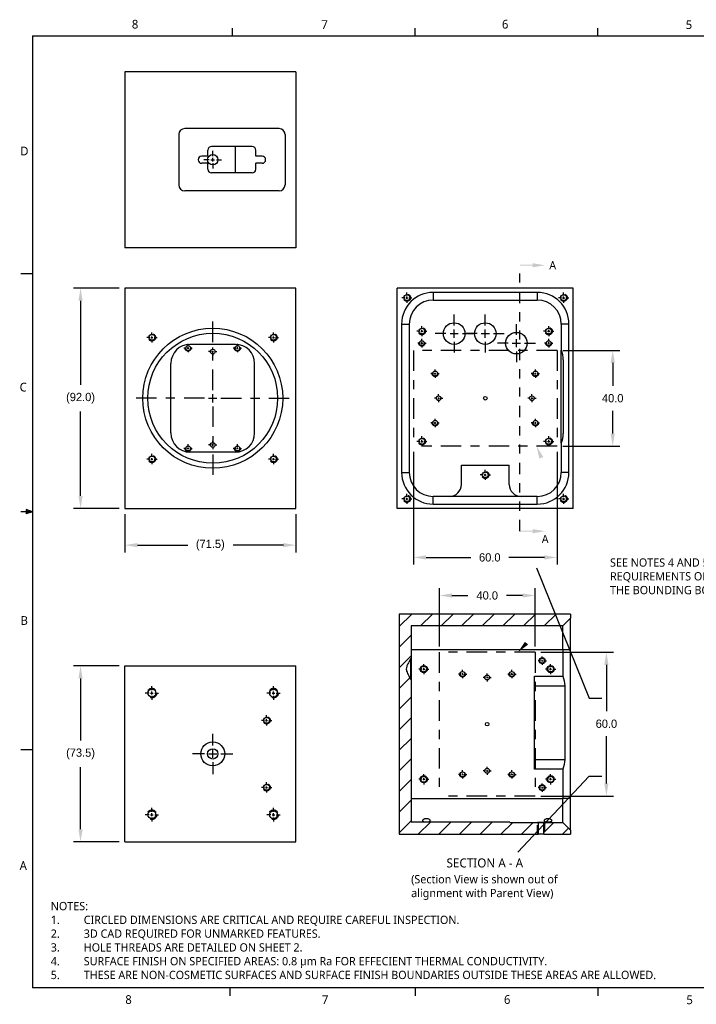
# Model space of a CAD drawing. Extents: x 0.3 to 39, y 0.1 to 10.9.
# Tile 1 of 4: x 0.3 to 7.7, y 0.1 to 10.9. Entities that reach past the tile are written whole.
import ezdxf

# ---------------------------------------------------------------- set-up
doc = ezdxf.new("R2010")
doc.units = 0
doc.header["$LTSCALE"] = 0.5
doc.header["$MEASUREMENT"] = 0
doc.header["$PDMODE"] = 33
doc.header["$PDSIZE"] = 0.03937
for name, pattern in [('CENTER', [0.72, 0.45, -0.09, 0.09, -0.09]), ('HIDDEN', [0.15, 0.1, -0.05]), ('ONS_PHANTOM', [0.5, 0.25, -0.05, 0.05, -0.05, 0.05, -0.05])]:
    doc.linetypes.add(name, pattern=pattern)
doc.layers.get('DEFPOINTS').update_dxf_attribs({"linetype": 'CONTINUOUS'})
for name, color, linetype in [('ANNOTATION_TEXT', 7, 'CONTINUOUS'), ('BLIND_THREAD_SYMBOLS', 7, 'CONTINUOUS'), ('BORDER_FRAME', 7, 'CONTINUOUS'), ('CENTERMARKS', 7, 'CONTINUOUS'), ('MODELSKETCH_CONSTRUCTION', 7, 'CENTER'), ('MODELSKETCH_POINT', 7, 'CONTINUOUS'), ('SECTION_CUTTING_LINE', 7, 'ONS_PHANTOM'), ('SIDE_THREAD_SYMBOLS', 7, 'HIDDEN'), ('SKETCHED_GEOMETRY', 7, 'CONTINUOUS'), ('SURFACE_THREAD_SYMBOLS_ON_', 7, 'HIDDEN'), ('TANGENT_LINES', 7, 'CONTINUOUS'), ('VIEW_HATCHES', 7, 'CONTINUOUS'), ('VISIBLE', 7, 'CONTINUOUS')]:
    doc.layers.add(name, color=color, linetype=linetype)
doc.styles.add('ONSHAPE-STANDARD', font='NotoSans-Regular.ttf')
doc.styles.add('ONSHAPE-STANDARD-DIMENSION', font='txt')
doc.styles.add('ONSHAPE-STANDARD-NOTESTYLE', font='Noto Sans', dxfattribs={"height": 0.090551})
doc.styles.add('ONSHAPE-STANDARD-VIEW-LABE', font='Noto Sans', dxfattribs={"height": 0.098425})
doc.dimstyles.new('ONSHAPE-STANDARD$0', dxfattribs={"dimtxt": 0.090551, "dimasz": 0.137795, "dimexe": 0.07874, "dimexo": 0.062992, "dimgap": 0.090551, "dimtad": 0, "dimtih": 1, "dimtoh": 1, "dimdec": 1, "dimlfac": 25.4, "dimzin": 7, "dimtxsty": 'ONSHAPE-STANDARD-DIMENSION', "dimcen": 0.09, "dimclrd": 7, "dimclre": 7, "dimclrt": 7, "dimadec": 1, "dimazin": 3, "dimtfac": 1, "dimtdec": 1, "dimtofl": 0, "dimtmove": 0, "dimatfit": 3, "dimtolj": 1, "dimtzin": 7})
pattern_1 = [(45, (5.37956, 3.1726), (-0.113003, 0.113003), [])]

# ---------------------------------------------------------------- blocks, each defined once
blk = doc.blocks.new('*D2')
at = {"layer": 'ANNOTATION_TEXT', "color": 7}
for p, q in [((1.405, 5.475), (1.405, 5.056)), ((3.282, 5.475), (3.282, 5.056)), ((1.543, 5.135), (2.095, 5.135)), ((3.144, 5.135), (2.592, 5.135))]:
    blk.add_line(p, q, dxfattribs=at)
for points in [[(1.543, 5.158), (1.543, 5.112), (1.405, 5.135)], [(3.144, 5.112), (3.144, 5.158), (3.282, 5.135)]]:
    blk.add_solid(points, dxfattribs=at)
at = {"layer": 'DEFPOINTS', "color": 0}
for p in [(1.405, 5.538), (3.282, 5.538), (3.282, 5.135)]:
    blk.add_point(p, dxfattribs=at)
at = {"layer": 'ANNOTATION_TEXT', "color": 7, "insert": (2.343, 5.135), "char_height": 0.0906, "attachment_point": 5, "style": 'ONSHAPE-STANDARD-DIMENSION'}
blk.add_mtext('\\A1;(71.5)', dxfattribs=at)
blk = doc.blocks.new('*D3')
at = {"layer": 'ANNOTATION_TEXT', "color": 7}
for p, q in [((1.342, 7.952), (0.841, 7.952)), ((0.92, 7.814), (0.92, 6.891)), ((0.92, 5.675), (0.92, 6.599)), ((1.342, 5.538), (0.841, 5.538))]:
    blk.add_line(p, q, dxfattribs=at)
for points in [[(0.943, 7.814), (0.897, 7.814), (0.92, 7.952)], [(0.897, 5.675), (0.943, 5.675), (0.92, 5.538)]]:
    blk.add_solid(points, dxfattribs=at)
at = {"layer": 'DEFPOINTS', "color": 0}
for p in [(1.405, 7.952), (0.92, 5.538), (1.405, 5.538)]:
    blk.add_point(p, dxfattribs=at)
at = {"layer": 'ANNOTATION_TEXT', "color": 7, "insert": (0.92, 6.745), "char_height": 0.0906, "attachment_point": 5, "style": 'ONSHAPE-STANDARD-DIMENSION'}
blk.add_mtext('\\A1;(92.0)', dxfattribs=at)
blk = doc.blocks.new('*D4')
at = {"layer": 'ANNOTATION_TEXT', "color": 7}
for p, q in [((1.342, 3.812), (0.841, 3.812)), ((0.92, 3.674), (0.92, 2.993)), ((0.92, 2.02), (0.92, 2.701)), ((1.342, 1.883), (0.841, 1.883))]:
    blk.add_line(p, q, dxfattribs=at)
for points in [[(0.943, 3.674), (0.897, 3.674), (0.92, 3.812)], [(0.897, 2.02), (0.943, 2.02), (0.92, 1.883)]]:
    blk.add_solid(points, dxfattribs=at)
at = {"layer": 'DEFPOINTS', "color": 0}
for p in [(0.92, 3.812), (1.405, 3.812), (1.405, 1.883)]:
    blk.add_point(p, dxfattribs=at)
at = {"layer": 'ANNOTATION_TEXT', "color": 7, "insert": (0.92, 2.847), "char_height": 0.0906, "attachment_point": 5, "style": 'ONSHAPE-STANDARD-DIMENSION'}
blk.add_mtext('\\A1;(73.5)', dxfattribs=at)
blk = doc.blocks.new('*D5')
at = {"layer": 'ANNOTATION_TEXT', "color": 7}
for p, q in [((6.209, 7.27), (6.835, 7.27)), ((6.756, 7.132), (6.756, 6.882)), ((6.756, 6.358), (6.756, 6.608)), ((6.209, 6.22), (6.835, 6.22))]:
    blk.add_line(p, q, dxfattribs=at)
for points in [[(6.779, 7.132), (6.733, 7.132), (6.756, 7.27)], [(6.733, 6.358), (6.779, 6.358), (6.756, 6.22)]]:
    blk.add_solid(points, dxfattribs=at)
at = {"layer": 'DEFPOINTS', "color": 0}
for p in [(6.146, 7.27), (6.146, 6.22), (6.756, 6.22)]:
    blk.add_point(p, dxfattribs=at)
at = {"layer": 'ANNOTATION_TEXT', "color": 7, "insert": (6.756, 6.745), "char_height": 0.0906, "attachment_point": 5, "style": 'ONSHAPE-STANDARD-DIMENSION'}
blk.add_mtext('\\A1;40.0', dxfattribs=at)
blk = doc.blocks.new('*D6')
at = {"layer": 'ANNOTATION_TEXT', "color": 7}
for p, q in [((4.571, 6.157), (4.571, 4.921)), ((6.146, 6.157), (6.146, 4.921)), ((4.709, 5), (5.199, 5)), ((6.008, 5), (5.617, 5))]:
    blk.add_line(p, q, dxfattribs=at)
for points in [[(4.709, 5.023), (4.709, 4.977), (4.571, 5)], [(6.008, 4.977), (6.008, 5.023), (6.146, 5)]]:
    blk.add_solid(points, dxfattribs=at)
at = {"layer": 'DEFPOINTS', "color": 0}
for p in [(4.571, 6.22), (6.146, 6.22), (4.571, 5)]:
    blk.add_point(p, dxfattribs=at)
at = {"layer": 'ANNOTATION_TEXT', "color": 7, "insert": (5.408, 5), "char_height": 0.0906, "attachment_point": 5, "style": 'ONSHAPE-STANDARD-DIMENSION'}
blk.add_mtext('\\A1;60.0', dxfattribs=at)
blk = doc.blocks.new('*D7')
at = {"layer": 'ANNOTATION_TEXT', "color": 7}
for p, q in [((5.967, 3.96), (6.766, 3.96)), ((6.687, 3.822), (6.687, 3.315)), ((6.687, 2.523), (6.687, 3.04)), ((5.967, 2.385), (6.766, 2.385))]:
    blk.add_line(p, q, dxfattribs=at)
for points in [[(6.71, 3.822), (6.664, 3.822), (6.687, 3.96)], [(6.664, 2.523), (6.71, 2.523), (6.687, 2.385)]]:
    blk.add_solid(points, dxfattribs=at)
at = {"layer": 'DEFPOINTS', "color": 0}
for p in [(5.904, 3.96), (5.904, 2.385), (6.687, 2.385)]:
    blk.add_point(p, dxfattribs=at)
at = {"layer": 'ANNOTATION_TEXT', "color": 7, "insert": (6.687, 3.177), "char_height": 0.0906, "attachment_point": 5, "style": 'ONSHAPE-STANDARD-DIMENSION'}
blk.add_mtext('\\A1;60.0', dxfattribs=at)
blk = doc.blocks.new('*D8')
at = {"layer": 'ANNOTATION_TEXT', "color": 7}
for p, q in [((4.855, 4.023), (4.855, 4.662)), ((5.904, 4.023), (5.904, 4.662)), ((4.992, 4.583), (5.168, 4.583)), ((5.767, 4.583), (5.591, 4.583))]:
    blk.add_line(p, q, dxfattribs=at)
for points in [[(4.992, 4.606), (4.992, 4.56), (4.855, 4.583)], [(5.767, 4.56), (5.767, 4.606), (5.904, 4.583)]]:
    blk.add_solid(points, dxfattribs=at)
at = {"layer": 'DEFPOINTS', "color": 0}
for p in [(4.855, 4.583), (4.855, 3.96), (5.904, 3.96)]:
    blk.add_point(p, dxfattribs=at)
at = {"layer": 'ANNOTATION_TEXT', "color": 7, "insert": (5.38, 4.583), "char_height": 0.0906, "attachment_point": 5, "style": 'ONSHAPE-STANDARD-DIMENSION'}
blk.add_mtext('\\A1;40.0', dxfattribs=at)

msp = doc.modelspace()

# ---------------------------------------------------------------- hatches: boundary and pattern name
at = {"layer": 'VIEW_HATCHES'}
h = msp.add_hatch(dxfattribs=at)
h.set_pattern_fill('ANSI31', color=256, scale=1.278481, style=0, pattern_type=2)
h.set_pattern_definition(pattern_1)
edge = h.paths.add_edge_path(flags=0)
edge.add_line((4.5462, 3.8876), (4.5397, 3.8876))
edge.add_line((4.5462, 4.2487), (4.5462, 3.8876))
edge.add_line((6.2076, 4.2487), (4.5462, 4.2487))
edge.add_line((6.2076, 4.2487), (6.2916, 4.3327))
edge.add_line((6.2916, 4.38), (6.2916, 4.3327))
edge.add_line((6.2916, 4.38), (4.415, 4.38))
edge.add_line((4.415, 4.38), (4.415, 1.9653))
edge.add_line((4.415, 1.9653), (5.94, 1.9653))
edge.add_line((5.94, 2.0965), (5.94, 1.9653))
edge.add_line((5.6289, 2.0965), (5.94, 2.0965))
edge.add_line((5.6289, 2.0971), (5.6289, 2.0965))
edge.add_line((5.6289, 2.0971), (4.5462, 2.0971))
edge.add_line((4.5462, 3.6649), (4.5462, 2.0971))
edge.add_line((4.5397, 3.6649), (4.5462, 3.6649))
edge.add_spline(control_points=[(4.5397, 3.8876), (4.5369, 3.8827), (4.5294, 3.8696), (4.5023, 3.8194), (4.4925, 3.7894), (4.491, 3.7625), (4.5117, 3.714), (4.5301, 3.6816), (4.5397, 3.6649)], knot_values=[0, 0, 0, 0, 0.1198337, 0.3214684, 0.4727655, 0.605576, 0.7963927, 1, 1, 1, 1], degree=3, periodic=0)
h = msp.add_hatch(dxfattribs=at)
h.set_pattern_fill('ANSI31', color=256, scale=1.278481, style=0, pattern_type=2)
h.set_pattern_definition(pattern_1)
edge = h.paths.add_edge_path(flags=0)
edge.add_line((6.2916, 2.0125), (6.2076, 2.0965))
edge.add_line((6.0002, 2.0965), (6.2076, 2.0965))
edge.add_line((6.0002, 1.9653), (6.0002, 2.0965))
edge.add_line((6.0002, 1.9653), (6.2916, 1.9653))
edge.add_line((6.2916, 2.0125), (6.2916, 1.9653))

# ---------------------------------------------------------------- linework, layer by layer
at = {"layer": 'ANNOTATION_TEXT', "extrusion": (0, -0.492175, -0.870497)}
msp.add_lwpolyline([(5.9211, -5.6131), (6.4983, -3.9732), (6.6361, -3.9732)], dxfattribs=at)
at = {"layer": 'ANNOTATION_TEXT', "extrusion": (0, -0.707463, 0.70675)}
msp.add_lwpolyline([(5.7164, 2.504), (6.4983, 3.6819), (6.6361, 3.6819)], dxfattribs=at)
at = {"layer": 'ANNOTATION_TEXT'}
for points in [[(5.9515, 6.0836), (5.9211, 6.22), (5.9941, 6.1008)], [(5.8275, 4.0447), (5.7164, 3.96), (5.794, 4.0762)]]:
    msp.add_solid(points, dxfattribs=at)
at = {"layer": 'BLIND_THREAD_SYMBOLS'}
for p, q in [((5.94, 2.0965), (5.933, 2.0965)), ((5.94, 2.0965), (6.0002, 2.0965)), ((6.0072, 2.0965), (6.0002, 2.0965))]:
    msp.add_line(p, q, dxfattribs=at)
for centre, radius in [((5.9832, 3.8681), 0.0328), ((5.9832, 3.8681), 0.0269), ((4.684, 3.7763), 0.0394), ((4.684, 3.7763), 0.0328), ((6.0751, 3.7763), 0.0394), ((6.0751, 3.7763), 0.0328), ((4.684, 2.5689), 0.0394), ((4.684, 2.5689), 0.0328), ((6.0751, 2.5689), 0.0394), ((6.0751, 2.5689), 0.0328), ((5.9832, 2.4771), 0.0328), ((5.9832, 2.4771), 0.0269)]:
    msp.add_circle(centre, radius, dxfattribs=at)
for centre, start, end in [((1.6741, 7.3486), 50.57754, 80.17533), ((3.0652, 7.3486), 99.82467, 129.42246), ((1.6741, 6.1412), 279.82467, 309.42246), ((3.0652, 6.1412), 230.57754, 260.17533)]:
    msp.add_arc(centre, 0.0394, start, end, dxfattribs=at)
at = {"layer": 'BORDER_FRAME'}
for p, q in [((2.5875, 10.7165), (2.5875, 10.8028)), ((4.5911, 10.7165), (4.5911, 10.8028)), ((6.5947, 10.7165), (6.5947, 10.8028)), ((0.3928, 10.7165), (0.3928, 0.2823)), ((0.3928, 10.7165), (16.846, 10.7165)), ((0.3924, 8.1073), (0.2652, 8.1073)), ((0.3924, 5.4994), (0.324, 5.5238)), ((0.324, 5.5238), (0.324, 5.4764)), ((0.3924, 5.4994), (0.324, 5.5086)), ((0.3924, 5.4994), (0.2652, 5.4994)), ((0.3924, 5.4994), (0.324, 5.4764)), ((0.3924, 5.4994), (0.324, 5.4889)), ((0.3924, 2.8915), (0.2652, 2.8915)), ((16.846, 0.2823), (0.3928, 0.2823)), ((2.5559, 0.2795), (2.5559, 0.1959)), ((4.5911, 0.2822), (4.5911, 0.1959)), ((6.5947, 0.2822), (6.5947, 0.1959))]:
    msp.add_line(p, q, dxfattribs=at)
at = {"layer": 'CENTERMARKS', "linetype": 'CENTER'}
for p, q in [((2.3697, 9.399), (2.3697, 9.4554)), ((2.3302, 9.3595), (2.2737, 9.3595)), ((2.3697, 9.32), (2.3697, 9.2636)), ((2.4092, 9.3595), (2.4656, 9.3595)), ((4.499, 7.8702), (4.499, 7.903)), ((6.2181, 7.8702), (6.2181, 7.903)), ((4.476, 7.8473), (4.4432, 7.8473)), ((4.499, 7.8243), (4.499, 7.7915)), ((4.522, 7.8473), (4.5548, 7.8473)), ((6.1952, 7.8473), (6.1624, 7.8473)), ((6.2181, 7.8243), (6.2181, 7.7915)), ((6.2411, 7.8473), (6.2739, 7.8473)), ((2.3697, 6.8349), (2.3697, 7.6027)), ((5.0174, 7.5436), (5.0174, 7.6617)), ((5.3586, 7.5436), (5.3586, 7.6617)), ((5.6998, 7.4386), (5.6998, 7.5567)), ((1.703, 7.4345), (1.703, 7.4673)), ((3.0363, 7.4345), (3.0363, 7.4673)), ((4.6401, 7.4798), (4.6073, 7.4798)), ((4.663, 7.5028), (4.663, 7.5356)), ((4.663, 7.4568), (4.663, 7.424)), ((4.686, 7.4798), (4.7188, 7.4798)), ((4.9274, 7.4536), (4.8092, 7.4536)), ((5.1074, 7.4536), (5.2255, 7.4536)), ((5.2686, 7.4536), (5.1505, 7.4536)), ((5.4486, 7.4536), (5.5667, 7.4536)), ((6.0311, 7.4798), (5.9983, 7.4798)), ((6.0541, 7.5028), (6.0541, 7.5356)), ((6.0541, 7.4568), (6.0541, 7.424)), ((6.0771, 7.4798), (6.1099, 7.4798)), ((1.68, 7.4116), (1.6472, 7.4116)), ((1.703, 7.3886), (1.703, 7.3558)), ((1.726, 7.4116), (1.7588, 7.4116)), ((2.0993, 7.3136), (2.0993, 7.3405)), ((2.64, 7.3136), (2.64, 7.3405)), ((3.0134, 7.4116), (2.9805, 7.4116)), ((3.0363, 7.3886), (3.0363, 7.3558)), ((3.0593, 7.4116), (3.0921, 7.4116)), ((4.6442, 7.3486), (4.6173, 7.3486)), ((4.663, 7.3674), (4.663, 7.3943)), ((4.6819, 7.3486), (4.7088, 7.3486)), ((5.0174, 7.3636), (5.0174, 7.2455)), ((5.3586, 7.3636), (5.3586, 7.2455)), ((5.6098, 7.3486), (5.4917, 7.3486)), ((5.7898, 7.3486), (5.9079, 7.3486)), ((6.0353, 7.3486), (6.0084, 7.3486)), ((6.0541, 7.3674), (6.0541, 7.3943)), ((6.0729, 7.3486), (6.0998, 7.3486)), ((2.0805, 7.2948), (2.0536, 7.2948)), ((2.0993, 7.2759), (2.0993, 7.249)), ((2.1181, 7.2948), (2.145, 7.2948)), ((2.3513, 7.2567), (2.325, 7.2567)), ((2.3697, 7.2751), (2.3697, 7.3013)), ((2.3697, 7.2383), (2.3697, 7.2121)), ((2.388, 7.2567), (2.4143, 7.2567)), ((2.6212, 7.2948), (2.5943, 7.2948)), ((2.64, 7.2759), (2.64, 7.249)), ((2.6588, 7.2948), (2.6857, 7.2948)), ((4.663, 7.3297), (4.663, 7.3028)), ((5.6998, 7.2586), (5.6998, 7.1405)), ((6.0541, 7.3297), (6.0541, 7.3028)), ((4.7899, 7.0152), (4.763, 7.0152)), ((4.8087, 7.0341), (4.8087, 7.061)), ((4.8275, 7.0152), (4.8544, 7.0152)), ((5.8896, 7.0152), (5.8627, 7.0152)), ((5.9084, 7.0341), (5.9084, 7.061)), ((5.9273, 7.0152), (5.9542, 7.0152)), ((4.8087, 6.9964), (4.8087, 6.9695)), ((5.9084, 6.9964), (5.9084, 6.9695)), ((2.2797, 6.7449), (1.5119, 6.7449)), ((2.4597, 6.7449), (3.2274, 6.7449)), ((4.8284, 6.7449), (4.8021, 6.7449)), ((4.8468, 6.7633), (4.8468, 6.7895)), ((4.8468, 6.7265), (4.8468, 6.7003)), ((4.8651, 6.7449), (4.8914, 6.7449)), ((5.852, 6.7449), (5.8258, 6.7449)), ((5.8704, 6.7633), (5.8704, 6.7895)), ((5.8704, 6.7265), (5.8704, 6.7003)), ((5.8887, 6.7449), (5.915, 6.7449)), ((2.3697, 6.6549), (2.3697, 5.8871)), ((4.8087, 6.4934), (4.8087, 6.5203)), ((5.9084, 6.4934), (5.9084, 6.5203)), ((4.7899, 6.4746), (4.763, 6.4746)), ((4.8087, 6.4557), (4.8087, 6.4288)), ((4.8275, 6.4746), (4.8544, 6.4746)), ((5.8896, 6.4746), (5.8627, 6.4746)), ((5.9084, 6.4557), (5.9084, 6.4288)), ((5.9273, 6.4746), (5.9542, 6.4746)), ((2.3697, 6.2515), (2.3697, 6.2777)), ((4.6401, 6.2725), (4.6073, 6.2725)), ((4.663, 6.2954), (4.663, 6.3282)), ((4.686, 6.2725), (4.7188, 6.2725)), ((6.0311, 6.2725), (5.9983, 6.2725)), ((6.0541, 6.2954), (6.0541, 6.3282)), ((6.0771, 6.2725), (6.1099, 6.2725)), ((2.0805, 6.195), (2.0536, 6.195)), ((2.0993, 6.2139), (2.0993, 6.2408)), ((2.0993, 6.1762), (2.0993, 6.1493)), ((2.1181, 6.195), (2.145, 6.195)), ((2.3513, 6.2331), (2.325, 6.2331)), ((2.3697, 6.2147), (2.3697, 6.1885)), ((2.388, 6.2331), (2.4143, 6.2331)), ((2.6212, 6.195), (2.5943, 6.195)), ((2.64, 6.2139), (2.64, 6.2408)), ((2.64, 6.1762), (2.64, 6.1493)), ((2.6588, 6.195), (2.6857, 6.195)), ((4.663, 6.2495), (4.663, 6.2167)), ((6.0541, 6.2495), (6.0541, 6.2167)), ((1.68, 6.0782), (1.6472, 6.0782)), ((1.703, 6.1012), (1.703, 6.134)), ((1.703, 6.0553), (1.703, 6.0225)), ((1.726, 6.0782), (1.7588, 6.0782)), ((3.0134, 6.0782), (2.9805, 6.0782)), ((3.0363, 6.1012), (3.0363, 6.134)), ((3.0363, 6.0553), (3.0363, 6.0225)), ((3.0593, 6.0782), (3.0921, 6.0782)), ((5.3586, 5.928), (5.3586, 5.9608)), ((5.3356, 5.905), (5.3028, 5.905)), ((5.3586, 5.882), (5.3586, 5.8492)), ((5.3815, 5.905), (5.4143, 5.905)), ((4.476, 5.6425), (4.4432, 5.6425)), ((4.499, 5.6655), (4.499, 5.6983)), ((4.499, 5.6196), (4.499, 5.5868)), ((4.522, 5.6425), (4.5548, 5.6425)), ((6.1952, 5.6425), (6.1624, 5.6425)), ((6.2181, 5.6655), (6.2181, 5.6983)), ((6.2181, 5.6196), (6.2181, 5.5868)), ((6.2411, 5.6425), (6.2739, 5.6425)), ((5.9832, 3.887), (5.9832, 3.9139)), ((4.684, 3.7992), (4.684, 3.8321)), ((5.9644, 3.8681), (5.9375, 3.8681)), ((5.9832, 3.8493), (5.9832, 3.8224)), ((6.0021, 3.8681), (6.029, 3.8681)), ((6.0751, 3.7992), (6.0751, 3.8321)), ((4.6611, 3.7763), (4.6282, 3.7763)), ((4.684, 3.7533), (4.684, 3.7205)), ((4.707, 3.7763), (4.7398, 3.7763)), ((5.0904, 3.7225), (5.0635, 3.7225)), ((5.1092, 3.7413), (5.1092, 3.7682)), ((5.1092, 3.7036), (5.1092, 3.6767)), ((5.128, 3.7225), (5.155, 3.7225)), ((5.3612, 3.6844), (5.3349, 3.6844)), ((5.3796, 3.7028), (5.3796, 3.729)), ((5.3979, 3.6844), (5.4242, 3.6844)), ((5.6311, 3.7225), (5.6042, 3.7225)), ((5.6499, 3.7413), (5.6499, 3.7682)), ((5.6499, 3.7036), (5.6499, 3.6767)), ((5.6687, 3.7225), (5.6956, 3.7225)), ((6.0521, 3.7763), (6.0193, 3.7763)), ((6.0751, 3.7533), (6.0751, 3.7205)), ((6.0981, 3.7763), (6.1309, 3.7763)), ((1.703, 3.5441), (1.703, 3.5874)), ((3.0363, 3.5441), (3.0363, 3.5874)), ((5.3796, 3.666), (5.3796, 3.6398)), ((1.6727, 3.5137), (1.6294, 3.5137)), ((1.703, 3.4834), (1.703, 3.4401)), ((1.7333, 3.5137), (1.7766, 3.5137)), ((3.006, 3.5137), (2.9627, 3.5137)), ((3.0363, 3.4834), (3.0363, 3.4401)), ((3.0666, 3.5137), (3.1099, 3.5137)), ((2.9602, 3.2375), (2.9602, 3.2703)), ((2.9372, 3.2145), (2.9044, 3.2145)), ((2.9602, 3.1916), (2.9602, 3.1588)), ((2.9832, 3.2145), (3.016, 3.2145)), ((2.3697, 2.9371), (2.3697, 3.0683)), ((2.2797, 2.8471), (2.1484, 2.8471)), ((2.4597, 2.8471), (2.5909, 2.8471)), ((2.3697, 2.7571), (2.3697, 2.6258)), ((5.3796, 2.6792), (5.3796, 2.7054)), ((4.684, 2.5919), (4.684, 2.6247)), ((5.0904, 2.6227), (5.0635, 2.6227)), ((5.1092, 2.6416), (5.1092, 2.6685)), ((5.1092, 2.6039), (5.1092, 2.577)), ((5.128, 2.6227), (5.155, 2.6227)), ((5.3612, 2.6608), (5.3349, 2.6608)), ((5.3796, 2.6424), (5.3796, 2.6162)), ((5.3979, 2.6608), (5.4242, 2.6608)), ((5.6311, 2.6227), (5.6042, 2.6227)), ((5.6499, 2.6416), (5.6499, 2.6685)), ((5.6499, 2.6039), (5.6499, 2.577)), ((5.6687, 2.6227), (5.6956, 2.6227)), ((6.0751, 2.5919), (6.0751, 2.6247)), ((2.9602, 2.5026), (2.9602, 2.5354)), ((4.6611, 2.5689), (4.6282, 2.5689)), ((4.684, 2.546), (4.684, 2.5132)), ((4.707, 2.5689), (4.7398, 2.5689)), ((5.9832, 2.4959), (5.9832, 2.5228)), ((6.0521, 2.5689), (6.0193, 2.5689)), ((6.0751, 2.546), (6.0751, 2.5132)), ((6.0981, 2.5689), (6.1309, 2.5689)), ((2.9372, 2.4796), (2.9044, 2.4796)), ((2.9602, 2.4567), (2.9602, 2.4239)), ((2.9832, 2.4796), (3.016, 2.4796)), ((5.9644, 2.4771), (5.9375, 2.4771)), ((5.9832, 2.4582), (5.9832, 2.4313)), ((6.0021, 2.4771), (6.029, 2.4771)), ((1.6727, 2.1804), (1.6294, 2.1804)), ((1.703, 2.2107), (1.703, 2.254)), ((1.7333, 2.1804), (1.7766, 2.1804)), ((3.006, 2.1804), (2.9627, 2.1804)), ((3.0363, 2.2107), (3.0363, 2.254)), ((3.0666, 2.1804), (3.1099, 2.1804)), ((1.703, 2.1501), (1.703, 2.1068)), ((3.0363, 2.1501), (3.0363, 2.1068))]:
    msp.add_line(p, q, dxfattribs=at)
at = {"layer": 'CENTERMARKS', "linetype": 'CONTINUOUS'}
for p, q in [((2.3499, 9.3595), (2.3894, 9.3595)), ((2.3697, 9.3397), (2.3697, 9.3792)), ((4.4875, 7.8473), (4.5105, 7.8473)), ((4.499, 7.8358), (4.499, 7.8588)), ((6.2067, 7.8473), (6.2296, 7.8473)), ((6.2181, 7.8358), (6.2181, 7.8588)), ((4.6515, 7.4798), (4.6745, 7.4798)), ((4.663, 7.4683), (4.663, 7.4913)), ((4.9724, 7.4536), (5.0624, 7.4536)), ((5.0174, 7.4086), (5.0174, 7.4986)), ((5.3136, 7.4536), (5.4036, 7.4536)), ((5.3586, 7.4086), (5.3586, 7.4986)), ((6.0426, 7.4798), (6.0656, 7.4798)), ((6.0541, 7.4683), (6.0541, 7.4913)), ((1.6915, 7.4116), (1.7145, 7.4116)), ((1.703, 7.4001), (1.703, 7.4231)), ((3.0248, 7.4116), (3.0478, 7.4116)), ((3.0363, 7.4001), (3.0363, 7.4231)), ((4.6536, 7.3486), (4.6724, 7.3486)), ((4.663, 7.3392), (4.663, 7.358)), ((5.6548, 7.3486), (5.7448, 7.3486)), ((5.6998, 7.3036), (5.6998, 7.3936)), ((6.0447, 7.3486), (6.0635, 7.3486)), ((6.0541, 7.3392), (6.0541, 7.358)), ((2.0899, 7.2948), (2.1087, 7.2948)), ((2.0993, 7.2854), (2.0993, 7.3042)), ((2.3605, 7.2567), (2.3788, 7.2567)), ((2.3697, 7.2475), (2.3697, 7.2659)), ((2.6306, 7.2948), (2.6494, 7.2948)), ((2.64, 7.2854), (2.64, 7.3042)), ((4.7993, 7.0152), (4.8181, 7.0152)), ((4.8087, 7.0058), (4.8087, 7.0247)), ((5.899, 7.0152), (5.9178, 7.0152)), ((5.9084, 7.0058), (5.9084, 7.0247)), ((2.3247, 6.7449), (2.4147, 6.7449)), ((2.3697, 6.6999), (2.3697, 6.7899)), ((4.8376, 6.7449), (4.8559, 6.7449)), ((4.8468, 6.7357), (4.8468, 6.7541)), ((5.8612, 6.7449), (5.8796, 6.7449)), ((5.8704, 6.7357), (5.8704, 6.7541)), ((4.8087, 6.4651), (4.8087, 6.484)), ((5.9084, 6.4651), (5.9084, 6.484)), ((4.7993, 6.4746), (4.8181, 6.4746)), ((5.899, 6.4746), (5.9178, 6.4746)), ((4.6515, 6.2725), (4.6745, 6.2725)), ((4.663, 6.261), (4.663, 6.2839)), ((6.0426, 6.2725), (6.0656, 6.2725)), ((6.0541, 6.261), (6.0541, 6.2839)), ((2.0899, 6.195), (2.1087, 6.195)), ((2.0993, 6.1856), (2.0993, 6.2045)), ((2.3605, 6.2331), (2.3788, 6.2331)), ((2.3697, 6.2239), (2.3697, 6.2423)), ((2.6306, 6.195), (2.6494, 6.195)), ((2.64, 6.1856), (2.64, 6.2045)), ((1.6915, 6.0782), (1.7145, 6.0782)), ((1.703, 6.0668), (1.703, 6.0897)), ((3.0248, 6.0782), (3.0478, 6.0782)), ((3.0363, 6.0668), (3.0363, 6.0897)), ((5.3471, 5.905), (5.37, 5.905)), ((5.3586, 5.8935), (5.3586, 5.9165)), ((4.4875, 5.6425), (4.5105, 5.6425)), ((4.499, 5.6311), (4.499, 5.654)), ((6.2067, 5.6425), (6.2296, 5.6425)), ((6.2181, 5.6311), (6.2181, 5.654)), ((4.684, 3.7648), (4.684, 3.7878)), ((5.9738, 3.8681), (5.9926, 3.8681)), ((5.9832, 3.8587), (5.9832, 3.8776)), ((6.0751, 3.7648), (6.0751, 3.7878)), ((4.6725, 3.7763), (4.6955, 3.7763)), ((5.0998, 3.7225), (5.1186, 3.7225)), ((5.1092, 3.7131), (5.1092, 3.7319)), ((5.3704, 3.6844), (5.3887, 3.6844)), ((5.3796, 3.6752), (5.3796, 3.6936)), ((5.6405, 3.7225), (5.6593, 3.7225)), ((5.6499, 3.7131), (5.6499, 3.7319)), ((6.0636, 3.7763), (6.0866, 3.7763)), ((1.6878, 3.5137), (1.7181, 3.5137)), ((1.703, 3.4986), (1.703, 3.5289)), ((3.0212, 3.5137), (3.0515, 3.5137)), ((3.0363, 3.4986), (3.0363, 3.5289)), ((2.9487, 3.2145), (2.9717, 3.2145)), ((2.9602, 3.2031), (2.9602, 3.226)), ((2.3247, 2.8471), (2.4147, 2.8471)), ((2.3697, 2.8021), (2.3697, 2.8921)), ((5.0998, 2.6227), (5.1186, 2.6227)), ((5.1092, 2.6133), (5.1092, 2.6321)), ((5.3704, 2.6608), (5.3887, 2.6608)), ((5.3796, 2.6516), (5.3796, 2.67)), ((5.6405, 2.6227), (5.6593, 2.6227)), ((5.6499, 2.6133), (5.6499, 2.6321)), ((2.9602, 2.4681), (2.9602, 2.4911)), ((4.6725, 2.5689), (4.6955, 2.5689)), ((4.684, 2.5574), (4.684, 2.5804)), ((5.9832, 2.4676), (5.9832, 2.4865)), ((6.0636, 2.5689), (6.0866, 2.5689)), ((6.0751, 2.5574), (6.0751, 2.5804)), ((2.9487, 2.4796), (2.9717, 2.4796)), ((5.9738, 2.4771), (5.9926, 2.4771)), ((1.6878, 2.1804), (1.7181, 2.1804)), ((1.703, 2.1653), (1.703, 2.1956)), ((3.0212, 2.1804), (3.0515, 2.1804)), ((3.0363, 2.1653), (3.0363, 2.1956))]:
    msp.add_line(p, q, dxfattribs=at)
at = {"layer": 'MODELSKETCH_CONSTRUCTION'}
for p, q in [((6.146, 7.2698), (4.5712, 7.2698)), ((4.5712, 7.2698), (4.5712, 6.22)), ((6.146, 7.2698), (6.146, 6.22)), ((6.146, 6.22), (4.5712, 6.22)), ((5.9045, 3.96), (4.8546, 3.96)), ((4.8546, 3.96), (4.8546, 2.3852)), ((5.9045, 3.96), (5.9045, 2.3852)), ((5.9045, 2.3852), (4.8546, 2.3852))]:
    msp.add_line(p, q, dxfattribs=at)
at = {"layer": 'MODELSKETCH_POINT'}
for centre in [(5.3586, 6.7449), (5.3796, 3.1726)]:
    msp.add_circle(centre, 0.0197, dxfattribs=at)
at = {"layer": 'SECTION_CUTTING_LINE', "color": 7}
msp.add_line((5.7391, 5.2876), (5.7391, 8.2023), dxfattribs=at)
for points in [[(5.8769, 8.208), (5.7391, 8.208), (5.8769, 8.1965), (5.7391, 8.1965)], [(6.0147, 8.2023), (5.8769, 8.2252), (5.8769, 8.1793)], [(5.8769, 5.2933), (5.7391, 5.2933), (5.8769, 5.2818), (5.7391, 5.2818)], [(6.0147, 5.2876), (5.8769, 5.3105), (5.8769, 5.2646)]]:
    msp.add_solid(points, dxfattribs=at)
at = {"layer": 'SIDE_THREAD_SYMBOLS'}
for p, q in [((4.7444, 5.6724), (4.7444, 5.6724)), ((5.9727, 5.6725), (5.9727, 5.6724)), ((4.7654, 2.1146), (4.7654, 2.1148)), ((5.933, 1.9653), (5.933, 2.0965)), ((6.0072, 2.0965), (6.0072, 1.9653)), ((6.0987, 2.1146), (6.0987, 2.1148))]:
    msp.add_line(p, q, dxfattribs=at)
at = {"layer": 'SURFACE_THREAD_SYMBOLS_ON_'}
for centre, radius in [((4.499, 7.8473), 0.0394), ((6.2181, 7.8473), 0.0394), ((1.703, 7.4116), 0.0394), ((3.0363, 7.4116), 0.0394), ((4.663, 7.4798), 0.0394), ((6.0541, 7.4798), 0.0394), ((4.663, 7.3486), 0.0328), ((6.0541, 7.3486), 0.0328), ((2.0993, 7.2948), 0.0328), ((2.64, 7.2948), 0.0328), ((4.8087, 7.0152), 0.0328), ((5.9084, 7.0152), 0.0328), ((4.8087, 6.4746), 0.0328), ((5.9084, 6.4746), 0.0328), ((4.663, 6.2725), 0.0394), ((6.0541, 6.2725), 0.0394), ((2.0993, 6.195), 0.0328), ((2.64, 6.195), 0.0328), ((1.703, 6.0782), 0.0394), ((3.0363, 6.0782), 0.0394), ((5.3586, 5.905), 0.0394), ((4.499, 5.6425), 0.0394), ((6.2181, 5.6425), 0.0394), ((5.1092, 3.7225), 0.0328), ((5.6499, 3.7225), 0.0328), ((1.703, 3.5137), 0.0525), ((3.0363, 3.5137), 0.0525), ((2.9602, 3.2145), 0.0394), ((5.1092, 2.6227), 0.0328), ((5.6499, 2.6227), 0.0328), ((2.9602, 2.4796), 0.0394), ((1.703, 2.1804), 0.0525), ((3.0363, 2.1804), 0.0525)]:
    msp.add_circle(centre, radius, dxfattribs=at)
at = {"layer": 'TANGENT_LINES'}
for p, q in [((4.7877, 7.905), (4.7877, 7.821)), ((5.9294, 7.905), (5.9294, 7.821)), ((4.4412, 7.5586), (4.5252, 7.5586)), ((6.2759, 7.5586), (6.1919, 7.5586)), ((4.4412, 5.9313), (4.5252, 5.9313)), ((6.2759, 5.9313), (6.1919, 5.9313)), ((4.7877, 5.5848), (4.7877, 5.6688)), ((5.9294, 5.5848), (5.9294, 5.6688)), ((6.2076, 3.9863), (4.5462, 3.9863)), ((6.2916, 3.9863), (6.2076, 3.9863)), ((5.8979, 3.5925), (6.23, 3.5925)), ((5.8979, 2.7855), (6.23, 2.7855)), ((4.5462, 2.359), (6.2076, 2.359)), ((6.2916, 2.359), (6.2076, 2.359))]:
    msp.add_line(p, q, dxfattribs=at)
at = {"layer": 'VISIBLE'}
for p, q in [((3.2817, 10.3241), (1.4051, 10.3241)), ((1.4051, 10.3241), (1.4051, 8.3949)), ((3.2817, 10.3241), (3.2817, 8.3949)), ((1.9969, 9.6351), (1.9969, 9.0839)), ((3.0967, 9.7007), (2.0626, 9.7007)), ((3.1623, 9.6351), (3.1623, 9.0839)), ((2.8027, 9.5038), (2.3565, 9.5038)), ((2.619, 9.2151), (2.619, 9.5038)), ((2.3172, 9.3989), (2.2489, 9.3989)), ((2.3172, 9.3989), (2.3172, 9.4645)), ((2.8421, 9.3989), (2.8421, 9.4645)), ((2.9103, 9.3989), (2.8421, 9.3989)), ((2.3172, 9.3201), (2.2489, 9.3201)), ((2.3172, 9.2545), (2.3172, 9.3201)), ((2.8421, 9.2545), (2.8421, 9.3201)), ((2.9103, 9.3201), (2.8421, 9.3201)), ((2.8027, 9.2151), (2.3565, 9.2151)), ((3.0967, 9.0183), (2.0626, 9.0183)), ((3.2817, 8.3949), (1.4051, 8.3949)), ((3.2817, 7.9523), (1.4051, 7.9523)), ((1.4051, 7.9523), (1.4051, 5.5376)), ((3.2817, 5.5376), (3.2817, 7.9523)), ((6.3231, 7.9523), (4.394, 7.9523)), ((4.394, 5.5376), (4.394, 7.9523)), ((5.9294, 7.905), (4.7877, 7.905)), ((6.3231, 5.5376), (6.3231, 7.9523)), ((4.7877, 7.821), (5.9294, 7.821)), ((4.4412, 7.5586), (4.4412, 5.9313)), ((4.5252, 7.5586), (4.5252, 5.9313)), ((6.1919, 7.5586), (6.1919, 7.2707)), ((6.2759, 5.9313), (6.2759, 7.5586)), ((2.619, 7.3355), (2.1203, 7.3355)), ((6.1919, 6.2519), (6.1919, 7.2707)), ((1.9103, 6.3643), (1.9103, 7.1255)), ((2.829, 6.3643), (2.829, 7.1255)), ((6.2142, 7.1649), (6.2142, 6.3578)), ((2.619, 6.1544), (2.1203, 6.1544)), ((6.1919, 6.2519), (6.1919, 5.9313)), ((5.0961, 6.01), (5.621, 6.01)), ((5.0961, 5.8), (5.0961, 6.01)), ((5.621, 5.8), (5.621, 6.01)), ((4.7352, 5.6741), (4.7352, 5.6742)), ((5.9294, 5.6688), (4.7877, 5.6688)), ((1.4051, 5.5376), (3.2817, 5.5376)), ((6.3231, 5.5376), (4.394, 5.5376)), ((4.7877, 5.5848), (5.9294, 5.5848)), ((6.2916, 4.38), (4.415, 4.38)), ((4.415, 4.38), (4.415, 1.9653)), ((6.2076, 4.2487), (6.2916, 4.3327)), ((6.2916, 4.38), (6.2916, 4.3327)), ((6.2916, 3.9863), (6.2916, 4.3327)), ((6.2076, 4.2487), (4.5462, 4.2487)), ((4.5462, 4.2487), (4.5462, 3.8876)), ((6.2076, 3.9863), (6.2076, 4.2487)), ((4.5462, 3.8876), (4.5397, 3.8876)), ((4.5397, 3.8876), (4.5397, 3.6649)), ((4.5462, 3.8876), (4.5462, 3.6649)), ((6.2076, 3.9863), (6.2076, 3.6984)), ((6.2916, 2.359), (6.2916, 3.9863)), ((1.4051, 3.8116), (3.2817, 3.8116)), ((1.4051, 1.8825), (1.4051, 3.8116)), ((3.2817, 1.8825), (3.2817, 3.8116)), ((5.8979, 2.6796), (5.8979, 3.6984)), ((5.8979, 3.6984), (6.2076, 3.6984)), ((4.5397, 3.6649), (4.5462, 3.6649)), ((4.5462, 3.6649), (4.5462, 2.0971)), ((6.23, 3.5925), (6.23, 2.7855)), ((6.2076, 2.6796), (5.8979, 2.6796)), ((6.2076, 2.6796), (6.2076, 2.359)), ((6.2076, 2.0965), (6.2076, 2.359)), ((6.2916, 2.0125), (6.2916, 2.359)), ((5.6289, 2.0971), (4.5462, 2.0971)), ((5.6289, 2.0971), (5.6289, 2.0965)), ((5.6289, 2.0965), (5.94, 2.0965)), ((5.94, 2.0965), (5.94, 1.9653)), ((6.0002, 2.0965), (5.94, 2.0965)), ((6.0002, 2.0965), (6.2076, 2.0965)), ((6.0002, 1.9653), (6.0002, 2.0965)), ((6.2916, 2.0125), (6.2076, 2.0965)), ((4.415, 1.9653), (5.94, 1.9653)), ((6.0002, 1.9653), (5.94, 1.9653)), ((6.0002, 1.9653), (6.2916, 1.9653)), ((6.2916, 2.0125), (6.2916, 1.9653)), ((1.4051, 1.8825), (3.2817, 1.8825))]:
    msp.add_line(p, q, dxfattribs=at)
for centre, radius in [((2.3697, 9.3595), 0.0564), ((4.499, 7.8473), 0.0328), ((6.2181, 7.8473), 0.0328), ((5.0174, 7.4536), 0.1181), ((5.3586, 7.4536), 0.1181), ((2.3697, 6.7449), 0.7678), ((2.3697, 6.7449), 0.7118), ((4.663, 7.4798), 0.0328), ((5.6998, 7.3486), 0.1181), ((6.0541, 7.4798), 0.0328), ((1.703, 7.4116), 0.0328), ((3.0363, 7.4116), 0.0328), ((4.663, 7.3486), 0.0269), ((6.0541, 7.3486), 0.0269), ((2.0993, 7.2948), 0.0269), ((2.3697, 7.2567), 0.0262), ((2.64, 7.2948), 0.0269), ((4.8087, 7.0152), 0.0269), ((5.9084, 7.0152), 0.0269), ((4.8468, 6.7449), 0.0262), ((5.8704, 6.7449), 0.0262), ((4.8087, 6.4746), 0.0269), ((5.9084, 6.4746), 0.0269), ((2.3697, 6.2331), 0.0262), ((4.663, 6.2725), 0.0328), ((6.0541, 6.2725), 0.0328), ((2.0993, 6.195), 0.0269), ((2.64, 6.195), 0.0269), ((1.703, 6.0782), 0.0328), ((3.0363, 6.0782), 0.0328), ((5.3586, 5.905), 0.0328), ((4.499, 5.6425), 0.0328), ((6.2181, 5.6425), 0.0328), ((5.9832, 3.8681), 0.0269), ((4.684, 3.7763), 0.0328), ((6.0751, 3.7763), 0.0328), ((5.1092, 3.7225), 0.0269), ((5.3796, 3.6844), 0.0262), ((5.6499, 3.7225), 0.0269), ((1.703, 3.5137), 0.0433), ((3.0363, 3.5137), 0.0433), ((2.9602, 3.2145), 0.0328), ((2.3697, 2.8471), 0.1312), ((2.3697, 2.8471), 0.0564), ((4.684, 2.5689), 0.0328), ((5.1092, 2.6227), 0.0269), ((5.3796, 2.6608), 0.0262), ((5.6499, 2.6227), 0.0269), ((6.0751, 2.5689), 0.0328), ((2.9602, 2.4796), 0.0328), ((5.9832, 2.4771), 0.0269), ((1.703, 2.1804), 0.0433), ((3.0363, 2.1804), 0.0433)]:
    msp.add_circle(centre, radius, dxfattribs=at)
for centre, radius, start, end in [((2.0626, 9.6351), 0.0656, 90, 180), ((3.0967, 9.6351), 0.0656, 0, 90), ((2.3565, 9.4645), 0.0394, 90, 180), ((2.8027, 9.4645), 0.0394, 0, 90), ((2.2489, 9.3595), 0.0394, 90, 270), ((2.9103, 9.3595), 0.0394, 270, 90), ((2.3565, 9.2545), 0.0394, 180, 270), ((2.8027, 9.2545), 0.0394, 270, 0), ((2.0626, 9.0839), 0.0656, 180, 270), ((3.0967, 9.0839), 0.0656, 270, 0), ((4.7877, 7.5586), 0.3465, 90, 180), ((5.9294, 7.5586), 0.3465, 0, 90), ((4.7877, 7.5586), 0.2625, 90, 180), ((5.9294, 7.5586), 0.2625, 0, 90), ((2.1203, 7.1255), 0.21, 90, 180), ((2.619, 7.1255), 0.21, 0, 90), ((5.9517, 7.1649), 0.2625, 360, 23.79427), ((2.1203, 6.3643), 0.21, 180, 270), ((2.619, 6.3643), 0.21, 270, 0), ((5.9517, 6.3578), 0.2625, 336.20573, 0), ((4.7877, 5.9313), 0.3465, 180, 270), ((4.7877, 5.9313), 0.2625, 180, 270), ((5.9294, 5.9313), 0.2625, 270, 0), ((5.9294, 5.9313), 0.3465, 270, 0), ((4.9649, 5.8), 0.1312, 270, 0), ((5.7523, 5.8), 0.1312, 180, 270)]:
    msp.add_arc(centre, radius, start, end, dxfattribs=at)
at = {"layer": 'VISIBLE', "extrusion": (0, 0, -1)}
for centre, start_param, end_param in [((5.9675, 3.5925), 5.8678969, 6.2831853), ((5.9675, 2.7855), 0, 0.4152884)]:
    msp.add_ellipse(centre, major_axis=(0.2625, 0), ratio=1, start_param=start_param, end_param=end_param, dxfattribs=at)
at = {"layer": 'VISIBLE'}
for points, knots in [([(4.5397, 3.8876), (4.5369, 3.8827), (4.5294, 3.8696), (4.5023, 3.8194), (4.4925, 3.7894), (4.491, 3.7625), (4.5117, 3.714), (4.5301, 3.6816), (4.5397, 3.6649)], [0, 0, 0, 0, 0.1198337, 0.3214684, 0.4727655, 0.605576, 0.7963927, 1, 1, 1, 1]), ([(4.6707, 2.1186), (4.6704, 2.118), (4.6698, 2.1167), (4.6697, 2.1153), (4.6696, 2.1146)], [0, 0, 0, 0, 0.4935536, 1, 1, 1, 1]), ([(4.6696, 2.1146), (4.6698, 2.1133), (4.6704, 2.11), (4.6778, 2.1055), (4.6883, 2.1033), (4.7013, 2.1019), (4.7103, 2.1018), (4.7148, 2.1018)], [0, 0, 0, 0, 0.132925, 0.3148396, 0.528295, 0.7623816, 1, 1, 1, 1]), ([(4.7094, 2.1363), (4.708, 2.1362), (4.7044, 2.136), (4.6926, 2.1337), (4.683, 2.1297), (4.6742, 2.1239), (4.6717, 2.1202), (4.6707, 2.1186)], [0, 0, 0, 0, 0.1503637, 0.3845082, 0.6121368, 0.8303141, 1, 1, 1, 1]), ([(4.7562, 2.1146), (4.7555, 2.1169), (4.754, 2.1219), (4.7451, 2.1286), (4.7327, 2.1341), (4.7179, 2.1366), (4.712, 2.1364), (4.7094, 2.1363)], [0, 0, 0, 0, 0.1636366, 0.3615286, 0.5895736, 0.8241664, 1, 1, 1, 1]), ([(4.7148, 2.1018), (4.715, 2.1018), (4.7157, 2.1018), (4.7305, 2.1023), (4.741, 2.1039), (4.7503, 2.1065), (4.7558, 2.111), (4.7561, 2.1135), (4.7562, 2.1146)], [0, 0, 0, 0, 0.0525237, 0.2933117, 0.5185581, 0.7166184, 0.8818042, 1, 1, 1, 1]), ([(6.004, 2.1186), (6.0037, 2.118), (6.0031, 2.1167), (6.003, 2.1153), (6.0029, 2.1146)], [0, 0, 0, 0, 0.4935536, 1, 1, 1, 1]), ([(6.0029, 2.1146), (6.0032, 2.1133), (6.0037, 2.11), (6.011, 2.1055), (6.0214, 2.1034), (6.0266, 2.1028), (6.0289, 2.1026)], [0, 0, 0, 0, 0.1886549, 0.4468385, 0.7497868, 1, 1, 1, 1]), ([(6.0427, 2.1363), (6.0413, 2.1362), (6.0377, 2.136), (6.026, 2.1337), (6.0163, 2.1297), (6.0075, 2.1239), (6.0051, 2.1202), (6.004, 2.1186)], [0, 0, 0, 0, 0.1503637, 0.3845082, 0.6121368, 0.8303141, 1, 1, 1, 1]), ([(6.0289, 2.1026), (6.0306, 2.1024), (6.0349, 2.102), (6.0432, 2.1019), (6.0482, 2.1018)], [0, 0, 0, 0, 0.3933216, 1, 1, 1, 1]), ([(6.0895, 2.1146), (6.0889, 2.1169), (6.0874, 2.1219), (6.0784, 2.1286), (6.0661, 2.1341), (6.0513, 2.1366), (6.0453, 2.1364), (6.0427, 2.1363)], [0, 0, 0, 0, 0.1636366, 0.3615286, 0.5895736, 0.8241664, 1, 1, 1, 1]), ([(6.0482, 2.1018), (6.0483, 2.1018), (6.0491, 2.1018), (6.0639, 2.1023), (6.0741, 2.1038), (6.0837, 2.1067), (6.0861, 2.1087), (6.0871, 2.1095)], [0, 0, 0, 0, 0.061904, 0.3456948, 0.6111684, 0.8446007, 1, 1, 1, 1]), ([(6.0871, 2.1095), (6.0877, 2.11), (6.0889, 2.1113), (6.0893, 2.1134), (6.0895, 2.1146)], [0, 0, 0, 0, 0.4605329, 1, 1, 1, 1])]:
    msp.add_open_spline(points, degree=3, knots=knots, dxfattribs=at)

# ---------------------------------------------------------------- texts
at = {"layer": 'ANNOTATION_TEXT', "char_height": 0.090551, "style": 'ONSHAPE-STANDARD-NOTESTYLE'}
for s, insert, width, attachment_point in [('SEE NOTES 4 AND 5 FOR SURFACE FINISH REQUIREMENTS ON THESE FACES, INSIDE THE BOUNDING BOX.', (6.7267, 4.7925), 2.502518, 4), ('(Section View is shown out of alignment with Parent View)', (4.5458, 1.5184), 1.756606, 1), ('NOTES:\\P1.^ICIRCLED DIMENSIONS ARE CRITICAL AND REQUIRE CAREFUL INSPECTION. \\P2.^I3D CAD REQUIRED FOR UNMARKED FEATURES. \\P3.^IHOLE THREADS ARE DETAILED ON SHEET 2.\\P4.^ISURFACE FINISH ON SPECIFIED AREAS: 0.8 μm Ra FOR EFFECIENT THERMAL CONDUCTIVITY.\\P5.^ITHESE ARE NON-COSMETIC SURFACES AND SURFACE FINISH BOUNDARIES OUTSIDE THESE AREAS ARE ALLOWED.', (0.5928, 1.2241), 7.328121, 1)]:
    msp.add_mtext(s, dxfattribs=dict(at, insert=insert, width=width, attachment_point=attachment_point))
at = {"layer": 'ANNOTATION_TEXT', "color": 7, "insert": (5.3533, 1.7008), "char_height": 0.098425, "attachment_point": 2, "style": 'ONSHAPE-STANDARD-VIEW-LABE'}
msp.add_mtext('SECTION A - A ', dxfattribs=at)
at = {"layer": 'BORDER_FRAME', "char_height": 0.0954, "attachment_point": 1, "style": 'ONSHAPE-STANDARD'}
for s, insert in [('8', (1.4826, 10.8922)), ('7', (3.5606, 10.8887)), ('6', (5.541, 10.8924)), ('5', (7.5568, 10.8876)), ('D', (0.2582, 9.5022)), ('C', (0.2518, 6.9147)), ('B', (0.262, 4.3568)), ('8', (1.4107, 0.202)), ('7', (3.5672, 0.202)), ('6', (5.5633, 0.2024)), ('5', (7.5644, 0.1993))]:
    msp.add_mtext(s, dxfattribs=dict(at, insert=insert))
at = {"layer": 'SECTION_CUTTING_LINE', "color": 7, "linetype": 'CONTINUOUS', "char_height": 0.090551, "width": 0.080744, "attachment_point": 1, "style": 'ONSHAPE-STANDARD'}
for insert in [(6.0606, 8.2475), (5.9776, 5.2472)]:
    msp.add_mtext('\\fNoto Sans|b0|i0|c0|p0;\\W1.0000000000;\\T1.0000000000;\\o\\lA', dxfattribs=dict(at, insert=insert))
at = {"layer": 'SKETCHED_GEOMETRY', "insert": (0.252, 1.6708), "char_height": 0.0954, "attachment_point": 1, "style": 'ONSHAPE-STANDARD'}
msp.add_mtext('A', dxfattribs=at)

# ---------------------------------------------------------------- dimensions: what is measured, and where the dimension line sits
at = {"layer": 'ANNOTATION_TEXT'}
for base, p1, p2, angle, picture, middle in [((0.9201, 5.5376), (1.4051, 7.9523, 0.899), (1.4051, 5.5376, 0.899), 270, '*D3', (0.9201, 6.7449)), ((3.2817, 5.1352), (1.4051, 5.5376, 0.899), (3.2817, 5.5376, 0.899), 0, '*D2', (2.3434, 5.1352)), ((0.9201, 3.8116), (1.4051, 1.8825, 1.2073), (1.4051, 3.8116, 1.2073), 90, '*D4', (0.9201, 2.8471))]:
    dim = msp.add_linear_dim(base=base, p1=p1, p2=p2, angle=angle, text='(<>)', dimstyle='ONSHAPE-STANDARD$0', override={"dimlfac": 38.1, "dimpost": ''}, dxfattribs=at)
    dim.commit()
    dim.dimension.update_dxf_attribs({"geometry": picture, "text_midpoint": middle, "dimtype": 161})
for base, p1, p2, angle, picture, middle in [((6.7562, 6.22), (6.146, 7.2698, -0.8071), (6.146, 6.22, -0.8071), 270, '*D5', (6.7562, 6.7449)), ((4.5712, 4.9999), (6.146, 6.22, -0.8071), (4.5712, 6.22, -0.8071), 180, '*D6', (5.4079, 4.9999)), ((4.8546, 4.5833), (5.9045, 3.96, -0.8333), (4.8546, 3.96, -0.8333), 180, '*D8', (5.3796, 4.5833)), ((6.6868, 2.3852), (5.9045, 3.96, -0.8333), (5.9045, 2.3852, -0.8333), 270, '*D7', (6.6868, 3.1773))]:
    dim = msp.add_linear_dim(base=base, p1=p1, p2=p2, angle=angle, dimstyle='ONSHAPE-STANDARD$0', override={"dimlfac": 38.1, "dimpost": ''}, dxfattribs=at)
    dim.commit()
    dim.dimension.update_dxf_attribs({"geometry": picture, "text_midpoint": middle, "dimtype": 161})

doc.saveas('drawing.dxf')
